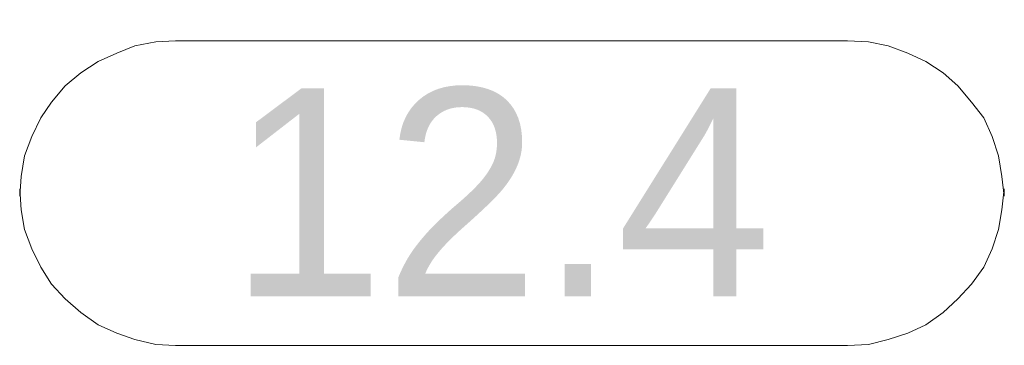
# Model space of a CAD drawing. Header units: millimetres. Extents: x 0 to 203, y 0 to 47.
# Tile 14 of 196: x 9.606 to 10.165, y 20.842 to 21.027. Entities that reach past the tile are written whole.
import ezdxf

# ---------------------------------------------------------------- set-up
doc = ezdxf.new("R2010")
doc.units = ezdxf.units.MM
doc.layers.add('PDF_Geomertry', color=7, linetype='Continuous')
doc.layers.add('PDF_Text', color=7, linetype='Continuous')
doc.styles.add('PDF Arial', font='txt')

msp = doc.modelspace()

# ---------------------------------------------------------------- linework, layer by layer
at = {"layer": 'PDF_Geomertry', "lineweight": 15}
msp.add_lwpolyline([(10.07569, 21.01514), (10.08764, 21.01459), (10.09875, 21.01236), (10.10986, 21.0082), (10.12014, 21.00347), (10.12986, 20.99708), (10.13819, 20.98959), (10.14597, 20.98042), (10.15292, 20.97153), (10.15764, 20.96097), (10.16125, 20.94986), (10.16319, 20.9382), (10.16458, 20.92709), (10.16458, 20.93125), (10.16319, 20.91931), (10.16125, 20.90819), (10.15764, 20.89708), (10.15292, 20.88681), (10.14597, 20.87709), (10.13819, 20.86875), (10.12986, 20.86097), (10.12014, 20.85403), (10.10986, 20.84931), (10.09875, 20.84569), (10.08764, 20.84292), (10.07569, 20.84236), (9.69458, 20.84236), (9.68347, 20.84292), (9.67153, 20.84569), (9.66125, 20.84931), (9.65069, 20.85403), (9.64097, 20.86097), (9.63208, 20.86875), (9.62431, 20.87709), (9.61819, 20.88681), (9.61319, 20.89708), (9.60903, 20.90819), (9.60708, 20.91931), (9.60625, 20.93125), (9.60625, 20.92709), (9.60708, 20.9382), (9.60903, 20.94986), (9.61319, 20.96097), (9.61819, 20.97153), (9.62431, 20.98042), (9.63208, 20.98959), (9.64097, 20.99708), (9.65069, 21.00347), (9.66125, 21.0082), (9.67153, 21.01236), (9.68347, 21.01459), (9.69458, 21.01514), (10.07569, 21.01514)], close=True, dxfattribs=at)

# ---------------------------------------------------------------- texts
at = {"layer": 'PDF_Text', "insert": (9.72514, 20.87014), "char_height": 0.11811, "attachment_point": 7, "style": 'PDF Arial'}
msp.add_mtext('12.4', dxfattribs=at)

doc.saveas('drawing.dxf')
